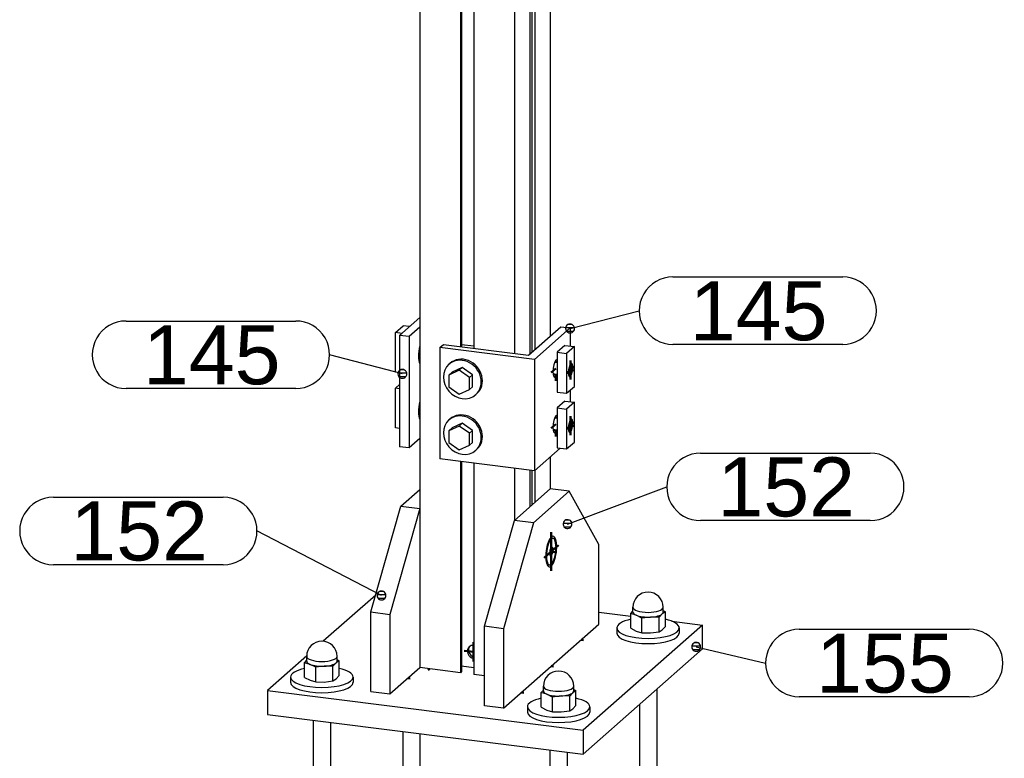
# Model space of a CAD drawing. Header units: millimetres. Extents: x -2 to 418, y -488 to -191.
# Tile 26 of 29: x 270 to 329, y -351 to -307. Entities that reach past the tile are written whole.
import ezdxf
from ezdxf.enums import TextEntityAlignment as Align

# ---------------------------------------------------------------- set-up
doc = ezdxf.new("R2010")
doc.units = ezdxf.units.MM
doc.linetypes.add('STRICHPUNKT2', pattern=[18.5, 10, -4, 0.5, -4])
doc.layers.get('0').update_dxf_attribs({"linetype": 'CONTINUOUS'})
for name, color, linetype in [('DIM49', 4, 'CONTINUOUS'), ('LE_RED', 1, 'CONTINUOUS'), ('TXT_ALL', 7, 'CONTINUOUS')]:
    doc.layers.add(name, color=color, linetype=linetype)
doc.layers.add('LE_ALL', color=7, linetype='CONTINUOUS', lineweight=50)
doc.styles.add('ARIAL', font='arial.ttf')

# ---------------------------------------------------------------- blocks, each defined once
blk = doc.blocks.new('Profiel 60x60_00033', base_point=(296.877, -344.581))
for p, q in [((293.947, -210.708), (293.947, -345.813)), ((301.68, -280.064), (301.68, -326.167)), ((296.355, -280.331), (296.355, -326.786)), ((296.426, -280.339), (296.426, -326.795)), ((297.15, -280.431), (297.15, -326.886)), ((299.559, -280.734), (299.559, -327.189)), ((300.469, -280.849), (300.469, -327.235)), ((300.583, -280.863), (300.583, -327.135)), ((300.77, -280.867), (300.77, -326.97)), ((296.355, -333.599), (296.355, -346.116)), ((296.426, -333.608), (296.426, -346.054)), ((297.15, -333.699), (297.15, -346.216)), ((301.68, -333.333), (301.68, -335.221)), ((299.559, -334.003), (299.559, -337.092)), ((300.469, -334.118), (300.469, -336.289)), ((300.583, -334.132), (300.583, -336.189)), ((300.77, -334.135), (300.77, -336.024)), ((296.355, -346.116), (293.947, -345.813)), ((296.426, -346.054), (296.355, -346.116)), ((297.15, -345.824), (296.426, -345.733)), ((297.791, -346.297), (297.15, -346.216))]:
    blk.add_line(p, q)
for centre, start_param, end_param in [((297.142, -344.881), 3.141593, 5.520887), ((297.212, -344.818), 3.275624, 5.331132), ((297.142, -344.881), 2.333095, 3.141593)]:
    blk.add_ellipse(centre, major_axis=(0.265, -0.3), ratio=0.881917, start_param=start_param, end_param=end_param)
blk = doc.blocks.new('_00035', base_point=(297.15, -344.873))
at = {"layer": 'LE_ALL', "color": 1, "linetype": 'STRICHPUNKT2'}
for p, q in [((297.142, -344.881), (297.142, -344.315)), ((297.142, -344.881), (296.581, -344.81)), ((297.15, -344.873), (297.071, -344.943)), ((297.142, -344.881), (297.142, -345.446))]:
    blk.add_line(p, q, dxfattribs=at)
blk = doc.blocks.new('_00034')
blk.add_blockref('_00035', (297.15, -344.873))
blk = doc.blocks.new('Profiel 60x60_00032')
for name, p in [('Profiel 60x60_00033', (296.877, -344.581)), ('_00034', (0, 0))]:
    blk.add_blockref(name, p)
blk = doc.blocks.new('SHAPE_01395', base_point=(310.332, -344.584))
at = {"layer": 'DIM49', "color": 3}
for p, q in [((316.444, -343.544), (326.508, -343.544)), ((310.591, -344.547), (310.074, -344.547)), ((310.129, -344.747), (310.537, -344.747)), ((310.444, -344.347), (310.223, -344.347)), ((310.332, -344.584), (314.444, -345.544)), ((326.508, -347.544), (316.444, -347.544))]:
    blk.add_line(p, q, dxfattribs=at)
blk.add_lwpolyline([(310.069, -344.592), (310.08, -344.66), (310.109, -344.723), (310.152, -344.776), (310.208, -344.816), (310.272, -344.84), (310.341, -344.847), (310.409, -344.836), (310.471, -344.807), (310.524, -344.764), (310.565, -344.708), (310.589, -344.643), (310.596, -344.575), (310.584, -344.507), (310.556, -344.445), (310.512, -344.391), (310.457, -344.351), (310.392, -344.327), (310.324, -344.32), (310.256, -344.332), (310.193, -344.36), (310.14, -344.403), (310.1, -344.459), (310.076, -344.524)], close=True, dxfattribs=at)
for centre, start_param, end_param in [((316.444, -345.544), 1.570796, 4.712389), ((326.508, -345.544), 4.712389, 7.853982)]:
    blk.add_ellipse(centre, major_axis=(2, 0), ratio=1, start_param=start_param, end_param=end_param, dxfattribs=at)
at = {"layer": 'TXT_ALL', "style": 'ARIAL'}
blk.add_text('155', height=3.5, dxfattribs=at).set_placement((317.444, -345.544), align=Align.MIDDLE_LEFT)
blk = doc.blocks.new('Brede Strip 15x200_00038', base_point=(284.924, -348.585))
for p, q in [((291.339, -341.513), (288.232, -344.253)), ((304.571, -342.519), (306.455, -342.756)), ((308.88, -343.062), (310.703, -343.291)), ((310.703, -343.291), (303.632, -349.527)), ((310.703, -344.706), (310.703, -343.291)), ((303.632, -350.942), (310.703, -344.706)), ((287.247, -345.122), (284.924, -347.17)), ((284.924, -347.17), (303.632, -349.527)), ((284.924, -347.17), (284.924, -348.585)), ((284.924, -348.585), (303.632, -350.942)), ((303.632, -349.527), (303.632, -350.942))]:
    blk.add_line(p, q)
blk.add_blockref('SHAPE_01395', (310.332, -344.584))
blk = doc.blocks.new('_00040', base_point=(293.239, -346.436))
at = {"layer": 'LE_ALL', "color": 1, "linetype": 'STRICHPUNKT2'}
for p, q in [((303.51, -344.167), (303.65, -344.185)), ((294.531, -345.886), (294.452, -345.957)), ((301.742, -345.726), (301.883, -345.744)), ((293.239, -346.436), (293.38, -346.454)), ((299.974, -347.285), (300.115, -347.303))]:
    blk.add_line(p, q, dxfattribs=at)
blk = doc.blocks.new('_00039')
blk.add_blockref('_00040', (293.239, -346.436))
blk = doc.blocks.new('Brede Strip 15x200_00037')
for name, p in [('Brede Strip 15x200_00038', (284.924, -348.585)), ('_00039', (0, 0))]:
    blk.add_blockref(name, p)
blk = doc.blocks.new('Draadstang-M12x140_00044', base_point=(292.94, -349.595))
blk.add_line((293.96, -349.723), (293.96, -353.671))
blk.add_lwpolyline([(292.94, -349.595), (292.94, -353.671)])
blk.add_ellipse((293.45, -353.671), major_axis=(0.51, 0), ratio=0.333333, start_param=3.141593, end_param=6.283185)
blk = doc.blocks.new('Draadstang-M12x140_00043')
blk.add_blockref('Draadstang-M12x140_00044', (292.94, -349.595))
blk = doc.blocks.new('Montage_00042')
blk.add_blockref('Draadstang-M12x140_00043', (0, 0))
blk = doc.blocks.new('Carrosseriering M12 (ISO 7093 _ DIN 9021)_00047', base_point=(300.327, -348.453))
for p, q in [((300.327, -348.142), (300.327, -348.453)), ((304.027, -348.142), (304.027, -348.453))]:
    blk.add_line(p, q)
for centre, start_param, end_param in [((302.177, -348.142), 2.158402, 3.141593), ((302.177, -348.142), 0, 0.98319), ((302.177, -348.142), 3.141593, 6.283185), ((302.177, -348.453), 3.141593, 6.283185)]:
    blk.add_ellipse(centre, major_axis=(1.85, 0), ratio=0.333333, start_param=start_param, end_param=end_param)
blk = doc.blocks.new('Carrosseriering M12 (ISO 7093 _ DIN 9021)_00046')
blk.add_blockref('Carrosseriering M12 (ISO 7093 _ DIN 9021)_00047', (300.327, -348.453))
blk = doc.blocks.new('Hoge dopmoer (DIN 1587)-M12_00049', base_point=(302.323, -347.495))
for p, q in [((301.152, -347.29), (301.277, -347.148)), ((303.203, -347.179), (303.019, -347.305)), ((303.077, -347.199), (303.077, -346.917)), ((303.077, -347.106), (303.203, -347.179)), ((303.203, -348.051), (303.203, -347.179)), ((301.481, -347.389), (301.152, -347.29)), ((301.152, -348.163), (301.152, -347.29)), ((301.81, -347.559), (301.481, -347.389)), ((302.323, -347.495), (301.81, -347.559)), ((301.81, -348.431), (301.81, -347.559)), ((303.019, -347.305), (302.836, -347.503)), ((302.836, -348.375), (303.019, -348.248)), ((303.019, -348.248), (303.203, -348.051))]:
    blk.add_line(p, q)
for points in [[(301.277, -347.199), (301.277, -346.917)], [(301.81, -348.431), (302.323, -348.438), (302.836, -348.375), (302.836, -347.503), (302.323, -347.495)], [(301.152, -348.163), (301.481, -348.332), (301.81, -348.431)]]:
    blk.add_lwpolyline(points)
for start, end in [(90, -180), (0, 90)]:
    blk.add_arc((302.177, -346.917), 0.9, start, end)
for centre, start_param, end_param in [((302.177, -346.917), 3.141593, 6.283185), ((302.177, -347.199), 3.141593, 3.827423), ((302.177, -347.199), 5.921818, 6.283185), ((302.177, -347.199), 3.827423, 4.874621), ((302.177, -347.199), 4.874621, 5.921818)]:
    blk.add_ellipse(centre, major_axis=(0.9, 0), ratio=0.333333, start_param=start_param, end_param=end_param)
blk = doc.blocks.new('Hoge dopmoer (DIN 1587)-M12_00048')
blk.add_blockref('Hoge dopmoer (DIN 1587)-M12_00049', (302.323, -347.495))
blk = doc.blocks.new('Draadstang-M12x140_00051', base_point=(301.667, -350.694))
blk.add_line((302.687, -350.823), (302.687, -360.116))
blk.add_lwpolyline([(301.667, -350.694), (301.667, -360.116)])
blk.add_ellipse((302.177, -360.116), major_axis=(0.51, 0), ratio=0.333333, start_param=3.141593, end_param=6.283185)
blk = doc.blocks.new('Draadstang-M12x140_00050')
blk.add_blockref('Draadstang-M12x140_00051', (301.667, -350.694))
blk = doc.blocks.new('Montage_00045')
for name in ['Hoge dopmoer (DIN 1587)-M12_00048', 'Carrosseriering M12 (ISO 7093 _ DIN 9021)_00046', 'Draadstang-M12x140_00050']:
    blk.add_blockref(name, (0, 0))
blk = doc.blocks.new('Carrosseriering M12 (ISO 7093 _ DIN 9021)_00054', base_point=(305.631, -343.776))
for p, q in [((305.631, -343.465), (305.631, -343.776)), ((309.331, -343.465), (309.331, -343.776))]:
    blk.add_line(p, q)
for centre, start_param, end_param in [((307.481, -343.465), 2.158402, 3.141593), ((307.481, -343.465), 0, 0.98319), ((307.481, -343.465), 3.141593, 6.283185), ((307.481, -343.776), 3.141593, 6.283185)]:
    blk.add_ellipse(centre, major_axis=(1.85, 0), ratio=0.333333, start_param=start_param, end_param=end_param)
blk = doc.blocks.new('Carrosseriering M12 (ISO 7093 _ DIN 9021)_00053')
blk.add_blockref('Carrosseriering M12 (ISO 7093 _ DIN 9021)_00054', (305.631, -343.776))
blk = doc.blocks.new('Hoge dopmoer (DIN 1587)-M12_00056', base_point=(307.626, -342.818))
for p, q in [((306.455, -342.613), (306.581, -342.471)), ((308.506, -342.502), (308.323, -342.628)), ((308.381, -342.522), (308.381, -342.239)), ((308.381, -342.429), (308.506, -342.502)), ((308.506, -343.374), (308.506, -342.502)), ((306.784, -342.712), (306.455, -342.613)), ((306.455, -343.486), (306.455, -342.613)), ((307.113, -342.882), (306.784, -342.712)), ((307.626, -342.818), (307.113, -342.882)), ((307.113, -343.754), (307.113, -342.882)), ((308.323, -342.628), (308.139, -342.826)), ((308.139, -343.698), (308.323, -343.571)), ((308.323, -343.571), (308.506, -343.374))]:
    blk.add_line(p, q)
for points in [[(306.581, -342.522), (306.581, -342.239)], [(307.113, -343.754), (307.626, -343.761), (308.139, -343.698), (308.139, -342.826), (307.626, -342.818)], [(306.455, -343.486), (306.784, -343.655), (307.113, -343.754)]]:
    blk.add_lwpolyline(points)
for start, end in [(90, -180), (0, 90)]:
    blk.add_arc((307.481, -342.239), 0.9, start, end)
for centre, start_param, end_param in [((307.481, -342.239), 3.141593, 6.283185), ((307.481, -342.522), 3.141593, 3.827423), ((307.481, -342.522), 5.921818, 6.283185), ((307.481, -342.522), 3.827423, 4.874621), ((307.481, -342.522), 4.874621, 5.921818)]:
    blk.add_ellipse(centre, major_axis=(0.9, 0), ratio=0.333333, start_param=start_param, end_param=end_param)
blk = doc.blocks.new('Hoge dopmoer (DIN 1587)-M12_00055')
blk.add_blockref('Hoge dopmoer (DIN 1587)-M12_00056', (307.626, -342.818))
blk = doc.blocks.new('Draadstang-M12x140_00058', base_point=(306.971, -347.997))
blk.add_line((307.991, -347.098), (307.991, -355.439))
blk.add_lwpolyline([(306.971, -347.997), (306.971, -355.439)])
blk.add_ellipse((307.481, -355.439), major_axis=(0.51, 0), ratio=0.333333, start_param=3.141593, end_param=6.283185)
blk = doc.blocks.new('Draadstang-M12x140_00057')
blk.add_blockref('Draadstang-M12x140_00058', (306.971, -347.997))
blk = doc.blocks.new('Montage_00052')
for name in ['Hoge dopmoer (DIN 1587)-M12_00055', 'Carrosseriering M12 (ISO 7093 _ DIN 9021)_00053', 'Draadstang-M12x140_00057']:
    blk.add_blockref(name, (0, 0))
blk = doc.blocks.new('Carrosseriering M12 (ISO 7093 _ DIN 9021)_00061', base_point=(286.296, -346.686))
for p, q in [((286.296, -346.374), (286.296, -346.686)), ((289.996, -346.374), (289.996, -346.686))]:
    blk.add_line(p, q)
for centre, start_param, end_param in [((288.146, -346.374), 2.158402, 3.141593), ((288.146, -346.374), 0, 0.98319), ((288.146, -346.374), 3.141593, 6.283185), ((288.146, -346.686), 3.141593, 6.283185)]:
    blk.add_ellipse(centre, major_axis=(1.85, 0), ratio=0.333333, start_param=start_param, end_param=end_param)
blk = doc.blocks.new('Carrosseriering M12 (ISO 7093 _ DIN 9021)_00060')
blk.add_blockref('Carrosseriering M12 (ISO 7093 _ DIN 9021)_00061', (286.296, -346.686))
blk = doc.blocks.new('Hoge dopmoer (DIN 1587)-M12_00063', base_point=(288.292, -345.728))
for p, q in [((287.121, -345.523), (287.246, -345.381)), ((289.172, -345.411), (288.988, -345.538)), ((289.046, -345.432), (289.046, -345.149)), ((289.046, -345.339), (289.172, -345.411)), ((289.172, -346.283), (289.172, -345.411)), ((287.45, -345.622), (287.121, -345.523)), ((287.121, -346.395), (287.121, -345.523)), ((287.779, -345.791), (287.45, -345.622)), ((288.292, -345.728), (287.779, -345.791)), ((287.779, -346.663), (287.779, -345.791)), ((288.988, -345.538), (288.804, -345.735)), ((288.804, -346.607), (288.988, -346.48)), ((288.988, -346.48), (289.172, -346.283))]:
    blk.add_line(p, q)
for points in [[(287.246, -345.432), (287.246, -345.149)], [(287.779, -346.663), (288.292, -346.67), (288.804, -346.607), (288.804, -345.735), (288.292, -345.728)], [(287.121, -346.395), (287.45, -346.564), (287.779, -346.663)]]:
    blk.add_lwpolyline(points)
for start, end in [(90, -180), (0, 90)]:
    blk.add_arc((288.146, -345.149), 0.9, start, end)
for centre, start_param, end_param in [((288.146, -345.149), 3.141593, 6.283185), ((288.146, -345.432), 3.141593, 3.827423), ((288.146, -345.432), 5.921818, 6.283185), ((288.146, -345.432), 3.827423, 4.874621), ((288.146, -345.432), 4.874621, 5.921818)]:
    blk.add_ellipse(centre, major_axis=(0.9, 0), ratio=0.333333, start_param=start_param, end_param=end_param)
blk = doc.blocks.new('Hoge dopmoer (DIN 1587)-M12_00062')
blk.add_blockref('Hoge dopmoer (DIN 1587)-M12_00063', (288.292, -345.728))
blk = doc.blocks.new('Draadstang-M12x140_00065', base_point=(287.636, -348.926))
blk.add_line((288.656, -349.055), (288.656, -358.348))
blk.add_lwpolyline([(287.636, -348.926), (287.636, -358.348)])
blk.add_ellipse((288.146, -358.348), major_axis=(0.51, 0), ratio=0.333333, start_param=3.141593, end_param=6.283185)
blk = doc.blocks.new('Draadstang-M12x140_00064')
blk.add_blockref('Draadstang-M12x140_00065', (287.636, -348.926))
blk = doc.blocks.new('Montage_00059')
for name in ['Hoge dopmoer (DIN 1587)-M12_00062', 'Carrosseriering M12 (ISO 7093 _ DIN 9021)_00060', 'Draadstang-M12x140_00064']:
    blk.add_blockref(name, (0, 0))
blk = doc.blocks.new('Montage voetplaat_00041')
for name in ['Montage_00052', 'Montage_00059', 'Montage_00045', 'Montage_00042']:
    blk.add_blockref(name, (0, 0))
blk = doc.blocks.new('Voetplaat + montage_00036')
for name in ['Montage voetplaat_00041', 'Brede Strip 15x200_00037']:
    blk.add_blockref(name, (0, 0))
blk = doc.blocks.new('SHAPE_01399', base_point=(302.706, -337.307))
at = {"layer": 'DIM49', "color": 3}
for p, q in [((310.588, -333.102), (320.651, -333.102)), ((302.706, -337.307), (308.588, -335.102)), ((302.966, -337.27), (302.447, -337.27)), ((302.818, -337.07), (302.598, -337.07)), ((320.651, -337.102), (310.588, -337.102)), ((302.501, -337.47), (302.913, -337.47))]:
    blk.add_line(p, q, dxfattribs=at)
blk.add_lwpolyline([(302.492, -337.461), (302.539, -337.511), (302.597, -337.547), (302.663, -337.567), (302.732, -337.57), (302.799, -337.554), (302.86, -337.522), (302.91, -337.475), (302.946, -337.416), (302.966, -337.351), (302.969, -337.282), (302.953, -337.215), (302.921, -337.154), (302.874, -337.104), (302.815, -337.068), (302.75, -337.048), (302.681, -337.045), (302.614, -337.061), (302.553, -337.093), (302.503, -337.14), (302.467, -337.198), (302.447, -337.264), (302.444, -337.333), (302.46, -337.4)], close=True, dxfattribs=at)
for centre, start_param, end_param in [((310.588, -335.102), 1.570796, 4.712389), ((320.651, -335.102), 4.712389, 7.853982)]:
    blk.add_ellipse(centre, major_axis=(2, 0), ratio=1, start_param=start_param, end_param=end_param, dxfattribs=at)
at = {"layer": 'TXT_ALL', "style": 'ARIAL'}
blk.add_text('152', height=3.5, dxfattribs=at).set_placement((311.588, -335.102), align=Align.MIDDLE_LEFT)
blk = doc.blocks.new('Plaatwerk D_ 12_00077', base_point=(301.742, -338.077))
blk.add_line((302.803, -335.362), (301.68, -335.221))
blk.add_lwpolyline([(304.571, -343.231), (304.571, -338.517), (302.803, -335.362), (300.682, -337.233), (298.914, -343.506), (298.914, -348.22)], close=True)
for points in [[(300.682, -337.233), (299.559, -337.092), (301.68, -335.221)], [(298.914, -343.506), (297.791, -343.365), (299.559, -337.092)], [(298.914, -348.22), (297.791, -348.079), (297.791, -343.365)]]:
    blk.add_lwpolyline(points)
for start_param, end_param in [(3.50296, 5.921818), (5.921818, 9.786145)]:
    blk.add_ellipse((301.742, -338.938), major_axis=(-0.114, -0.905), ratio=0.333333, start_param=start_param, end_param=end_param)
blk.add_blockref('SHAPE_01399', (302.706, -337.307))
blk = doc.blocks.new('_00079', base_point=(302.023, -338.973))
at = {"layer": 'LE_ALL', "color": 1, "linetype": 'STRICHPUNKT2'}
for p, q in [((301.742, -338.938), (301.742, -337.794)), ((301.742, -338.938), (301.314, -339.316)), ((302.023, -338.973), (301.654, -338.926)), ((301.742, -338.938), (302.171, -338.56)), ((301.742, -338.938), (301.742, -340.081))]:
    blk.add_line(p, q, dxfattribs=at)
blk = doc.blocks.new('_00078')
blk.add_blockref('_00079', (302.023, -338.973))
blk = doc.blocks.new('Plaatwerk D_ 12_00076')
for name, p in [('Plaatwerk D_ 12_00077', (301.742, -338.077)), ('_00078', (0, 0))]:
    blk.add_blockref(name, p)
blk = doc.blocks.new('SHAPE_01381', base_point=(291.681, -341.539))
at = {"layer": 'DIM49', "color": 3}
for p, q in [((272.235, -335.713), (282.298, -335.713)), ((291.681, -341.539), (284.298, -337.713)), ((282.298, -339.713), (272.235, -339.713)), ((291.793, -341.302), (291.571, -341.302)), ((291.939, -341.502), (291.422, -341.502)), ((291.477, -341.702), (291.885, -341.702))]:
    blk.add_line(p, q, dxfattribs=at)
blk.add_lwpolyline([(291.938, -341.595), (291.944, -341.527), (291.932, -341.459), (291.902, -341.397), (291.858, -341.344), (291.802, -341.305), (291.737, -341.281), (291.669, -341.276), (291.601, -341.288), (291.539, -341.317), (291.486, -341.361), (291.447, -341.417), (291.423, -341.482), (291.418, -341.551), (291.43, -341.618), (291.459, -341.68), (291.503, -341.733), (291.559, -341.772), (291.624, -341.796), (291.693, -341.802), (291.76, -341.79), (291.822, -341.76), (291.875, -341.716), (291.914, -341.66)], close=True, dxfattribs=at)
for centre, start_param, end_param in [((272.235, -337.713), 1.570796, 4.712389), ((282.298, -337.713), 4.712389, 7.853982)]:
    blk.add_ellipse(centre, major_axis=(2, 0), ratio=1, start_param=start_param, end_param=end_param, dxfattribs=at)
at = {"layer": 'TXT_ALL', "style": 'ARIAL'}
blk.add_text('152', height=3.5, dxfattribs=at).set_placement((273.235, -337.713), align=Align.MIDDLE_LEFT)
blk = doc.blocks.new('Plaatwerk D_ 12_00081', base_point=(291.056, -347.23))
for p, q in [((293.947, -336.385), (292.179, -342.658)), ((292.824, -336.243), (293.947, -336.385)), ((291.056, -342.516), (292.179, -342.658)), ((292.179, -342.658), (292.179, -347.372)), ((292.179, -347.372), (293.947, -345.813)), ((291.056, -347.23), (292.179, -347.372))]:
    blk.add_line(p, q)
blk.add_lwpolyline([(291.056, -347.23), (291.056, -342.516), (292.824, -336.243), (293.947, -335.253)])
blk.add_blockref('SHAPE_01381', (291.681, -341.539))
blk = doc.blocks.new('Plaatwerk D_ 12_00080')
blk.add_blockref('Plaatwerk D_ 12_00081', (291.056, -347.23))
blk = doc.blocks.new('Verzonken kopbout (DIN 7991_ISO 10642)-M8x20_00098', base_point=(301.654, -338.879))
for p, q in [((301.654, -338.973), (301.831, -338.996)), ((301.724, -338.71), (301.831, -338.724)), ((301.552, -339.72), (301.642, -339.731))]:
    blk.add_line(p, q)
blk.add_lwpolyline([(301.752, -338.133), (301.842, -338.144)])
blk.add_lwpolyline([(301.654, -338.879), (301.654, -339.152), (301.742, -339.21), (301.831, -338.996), (301.831, -338.724), (301.742, -338.665)], close=True)
for centre, start_param, end_param in [((301.742, -338.938), 3.141593, 6.283185), ((301.742, -338.938), 0, 3.141593), ((301.652, -338.926), 3.141593, 3.418879), ((301.652, -338.926), 6.005899, 6.283185)]:
    blk.add_ellipse(centre, major_axis=(-0.1, -0.794), ratio=0.333333, start_param=start_param, end_param=end_param)
blk = doc.blocks.new('Verzonken kopbout (DIN 7991_ISO 10642)-M8x20_00097')
blk.add_blockref('Verzonken kopbout (DIN 7991_ISO 10642)-M8x20_00098', (301.654, -338.879))
blk = doc.blocks.new('Montage baluster_00096')
blk.add_blockref('Verzonken kopbout (DIN 7991_ISO 10642)-M8x20_00097', (0, 0))
blk = doc.blocks.new('Schoren + montage_00075')
for name in ['Plaatwerk D_ 12_00076', 'Plaatwerk D_ 12_00080', 'Montage baluster_00096']:
    blk.add_blockref(name, (0, 0))
blk = doc.blocks.new('SHAPE_01387', base_point=(302.858, -325.713))
at = {"layer": 'DIM49', "color": 3}
for p, q in [((308.955, -322.66), (319.018, -322.66)), ((302.858, -325.713), (306.955, -324.66)), ((302.969, -325.476), (302.747, -325.476)), ((303.117, -325.676), (302.6, -325.676)), ((302.655, -325.876), (303.062, -325.876)), ((319.018, -326.66), (308.955, -326.66))]:
    blk.add_line(p, q, dxfattribs=at)
blk.add_lwpolyline([(302.629, -325.842), (302.67, -325.897), (302.724, -325.939), (302.788, -325.966), (302.856, -325.976), (302.924, -325.968), (302.988, -325.942), (303.043, -325.901), (303.085, -325.847), (303.112, -325.784), (303.122, -325.715), (303.113, -325.647), (303.088, -325.583), (303.047, -325.529), (302.992, -325.486), (302.929, -325.459), (302.861, -325.449), (302.793, -325.458), (302.729, -325.483), (302.674, -325.525), (302.632, -325.579), (302.605, -325.642), (302.595, -325.71), (302.603, -325.778)], close=True, dxfattribs=at)
for centre, start_param, end_param in [((308.955, -324.66), 1.570796, 4.712389), ((319.018, -324.66), 4.712389, 7.853982)]:
    blk.add_ellipse(centre, major_axis=(2, 0), ratio=1, start_param=start_param, end_param=end_param, dxfattribs=at)
at = {"layer": 'TXT_ALL', "style": 'ARIAL'}
blk.add_text('145', height=3.5, dxfattribs=at).set_placement((309.955, -324.66), align=Align.MIDDLE_LEFT)
blk = doc.blocks.new('Hoeklijn 60x60x6_00197', base_point=(302.088, -327.56))
for p, q in [((302.871, -325.683), (300.75, -327.553)), ((295.138, -326.846), (295.138, -333.446)), ((300.75, -327.553), (300.75, -334.153)), ((302.871, -329.359), (302.871, -330.06)), ((302.278, -332.805), (300.75, -334.153)), ((300.75, -334.153), (295.138, -333.446))]:
    blk.add_line(p, q)
blk.add_lwpolyline([(300.75, -327.553), (295.138, -326.846), (295.35, -326.659), (300.401, -327.296), (302.31, -325.612), (302.871, -325.683), (302.871, -326.76)])
for centre, start_param, end_param in [((302.023, -328.081), 3.141593, 6.283185), ((302.023, -328.081), 6.283185, 7.022486), ((302.023, -331.381), 3.141593, 6.283185), ((302.023, -331.381), 6.283185, 7.022486)]:
    blk.add_ellipse(centre, major_axis=(-0.066, -0.521), ratio=0.333333, start_param=start_param, end_param=end_param)
blk.add_blockref('SHAPE_01387', (302.858, -325.713))
blk = doc.blocks.new('_00199', base_point=(302.023, -331.766))
at = {"layer": 'LE_ALL', "color": 1, "linetype": 'STRICHPUNKT2'}
for p, q in [((302.023, -328.081), (301.744, -328.326)), ((302.023, -328.466), (302.023, -328.823)), ((302.023, -331.381), (301.744, -331.626)), ((302.023, -331.766), (302.023, -332.123))]:
    blk.add_line(p, q, dxfattribs=at)
blk = doc.blocks.new('_00198')
blk.add_blockref('_00199', (302.023, -331.766))
blk = doc.blocks.new('Hoeklijn 60x60x6_00196')
for name, p in [('Hoeklijn 60x60x6_00197', (302.088, -327.56)), ('_00198', (0, 0))]:
    blk.add_blockref(name, p)
blk = doc.blocks.new('1011-2 Moerblok M8 SMALL_00202', base_point=(302.832, -328.568))
for p, q in [((302.551, -326.719), (302.091, -327.125)), ((302.551, -326.719), (303.112, -326.79)), ((303.112, -326.79), (302.653, -327.195)), ((303.112, -329.147), (303.112, -326.79)), ((302.091, -327.125), (302.653, -327.195)), ((302.653, -327.195), (302.653, -329.552)), ((302.653, -329.552), (303.112, -329.147))]:
    blk.add_line(p, q)
blk.add_lwpolyline([(302.091, -327.125), (302.091, -329.482), (302.653, -329.552)])
at = {"layer": 'LE_RED'}
for start_param, end_param in [(3.141593, 3.765982), (1.932163, 3.141593), (5.336778, 6.283185), (0, 1.932163)]:
    blk.add_ellipse((302.882, -328.171), major_axis=(-0.05, -0.397), ratio=0.333333, start_param=start_param, end_param=end_param, dxfattribs=at)
blk = doc.blocks.new('DIN 13-M8_00204', base_point=(302.925, -327.834))
for start_param, end_param in [(3.141593, 6.283185), (6.283185, 9.424778)]:
    blk.add_ellipse((302.882, -328.171), major_axis=(-0.043, -0.337), ratio=0.333333, start_param=start_param, end_param=end_param)
at = {"layer": 'LE_RED'}
for start_param, end_param in [(3.141593, 3.765982), (1.932163, 3.141593), (5.336778, 6.283185), (0, 1.932163)]:
    blk.add_ellipse((302.882, -328.171), major_axis=(-0.05, -0.397), ratio=0.333333, start_param=start_param, end_param=end_param, dxfattribs=at)
blk = doc.blocks.new('DIN 13-M8_00203')
blk.add_blockref('DIN 13-M8_00204', (302.925, -327.834))
blk = doc.blocks.new('_00206', base_point=(303.069, -328.195))
at = {"layer": 'LE_ALL', "color": 1, "linetype": 'STRICHPUNKT2'}
for p, q in [((302.882, -328.171), (302.882, -327.606)), ((302.882, -328.171), (303.095, -327.984)), ((302.882, -328.171), (302.67, -328.358)), ((303.069, -328.195), (302.826, -328.164)), ((302.882, -328.171), (302.882, -328.737))]:
    blk.add_line(p, q, dxfattribs=at)
blk = doc.blocks.new('_00205')
blk.add_blockref('_00206', (303.069, -328.195))
blk = doc.blocks.new('1011-2 Moerblok M8 SMALL_00201')
for name, p in [('1011-2 Moerblok M8 SMALL_00202', (302.832, -328.568)), ('_00205', (0, 0)), ('DIN 13-M8_00203', (0, 0))]:
    blk.add_blockref(name, p)
blk = doc.blocks.new('Zeskant tapbout-M8x16 (DIN 933)_00208', base_point=(302.895, -327.841))
blk.add_ellipse((302.826, -328.164), major_axis=(-0.043, -0.337), ratio=0.333333, start_param=0.252233, end_param=2.889359)
blk = doc.blocks.new('GEWINDE_00210', base_point=(301.97, -327.653))
for p, q in [((301.97, -327.653), (302.091, -327.668)), ((301.856, -328.445), (302.091, -328.475))]:
    blk.add_line(p, q)
at = {"layer": 'LE_RED'}
for p, q in [((301.94, -327.71), (302.091, -327.729)), ((301.846, -328.383), (302.091, -328.414))]:
    blk.add_line(p, q, dxfattribs=at)
blk = doc.blocks.new('GEWINDE_00209')
blk.add_blockref('GEWINDE_00210', (301.97, -327.653))
blk = doc.blocks.new('Zeskant tapbout-M8x16 (DIN 933)_00207')
for name, p in [('GEWINDE_00209', (0, 0)), ('Zeskant tapbout-M8x16 (DIN 933)_00208', (302.895, -327.841))]:
    blk.add_blockref(name, p)
blk = doc.blocks.new('Montage scherm_00200')
for name in ['1011-2 Moerblok M8 SMALL_00201', 'Zeskant tapbout-M8x16 (DIN 933)_00207']:
    blk.add_blockref(name, (0, 0))
blk = doc.blocks.new('1011-2 Moerblok M8 SMALL_00213', base_point=(302.832, -331.868))
for p, q in [((302.551, -330.019), (302.091, -330.425)), ((302.551, -330.019), (303.112, -330.09)), ((303.112, -330.09), (302.653, -330.495)), ((303.112, -332.447), (303.112, -330.09)), ((302.091, -330.425), (302.653, -330.495)), ((302.653, -330.495), (302.653, -332.852)), ((302.653, -332.852), (303.112, -332.447))]:
    blk.add_line(p, q)
blk.add_lwpolyline([(302.091, -330.425), (302.091, -332.782), (302.653, -332.852)])
at = {"layer": 'LE_RED'}
for start_param, end_param in [(0, 1.932163), (3.141593, 3.765982), (1.932163, 3.141593), (5.336778, 6.283185)]:
    blk.add_ellipse((302.882, -331.471), major_axis=(-0.05, -0.397), ratio=0.333333, start_param=start_param, end_param=end_param, dxfattribs=at)
blk = doc.blocks.new('DIN 13-M8_00215', base_point=(302.925, -331.134))
for start_param, end_param in [(3.141593, 6.283185), (0, 3.141593)]:
    blk.add_ellipse((302.882, -331.471), major_axis=(-0.043, -0.337), ratio=0.333333, start_param=start_param, end_param=end_param)
at = {"layer": 'LE_RED'}
for start_param, end_param in [(0, 1.932163), (3.141593, 3.765982), (1.932163, 3.141593), (5.336778, 6.283185)]:
    blk.add_ellipse((302.882, -331.471), major_axis=(-0.05, -0.397), ratio=0.333333, start_param=start_param, end_param=end_param, dxfattribs=at)
blk = doc.blocks.new('DIN 13-M8_00214')
blk.add_blockref('DIN 13-M8_00215', (302.925, -331.134))
blk = doc.blocks.new('_00217', base_point=(303.069, -331.495))
at = {"layer": 'LE_ALL', "color": 1, "linetype": 'STRICHPUNKT2'}
for p, q in [((302.882, -331.471), (302.882, -330.905)), ((302.882, -331.471), (302.67, -331.658)), ((303.069, -331.495), (302.826, -331.464)), ((302.882, -331.471), (303.095, -331.284)), ((302.882, -331.471), (302.882, -332.037))]:
    blk.add_line(p, q, dxfattribs=at)
blk = doc.blocks.new('_00216')
blk.add_blockref('_00217', (303.069, -331.495))
blk = doc.blocks.new('1011-2 Moerblok M8 SMALL_00212')
for name, p in [('1011-2 Moerblok M8 SMALL_00213', (302.832, -331.868)), ('_00216', (0, 0)), ('DIN 13-M8_00214', (0, 0))]:
    blk.add_blockref(name, p)
blk = doc.blocks.new('Zeskant tapbout-M8x16 (DIN 933)_00219', base_point=(302.895, -331.141))
blk.add_ellipse((302.826, -331.464), major_axis=(-0.043, -0.337), ratio=0.333333, start_param=0.252233, end_param=2.889359)
blk = doc.blocks.new('GEWINDE_00221', base_point=(301.97, -330.953))
for p, q in [((301.97, -330.953), (302.091, -330.968)), ((301.856, -331.745), (302.091, -331.775))]:
    blk.add_line(p, q)
at = {"layer": 'LE_RED'}
for p, q in [((301.94, -331.01), (302.091, -331.029)), ((301.846, -331.683), (302.091, -331.714))]:
    blk.add_line(p, q, dxfattribs=at)
blk = doc.blocks.new('GEWINDE_00220')
blk.add_blockref('GEWINDE_00221', (301.97, -330.953))
blk = doc.blocks.new('Zeskant tapbout-M8x16 (DIN 933)_00218')
for name, p in [('GEWINDE_00220', (0, 0)), ('Zeskant tapbout-M8x16 (DIN 933)_00219', (302.895, -331.141))]:
    blk.add_blockref(name, p)
blk = doc.blocks.new('Montage scherm_00211')
for name in ['1011-2 Moerblok M8 SMALL_00212', 'Zeskant tapbout-M8x16 (DIN 933)_00218']:
    blk.add_blockref(name, (0, 0))
blk = doc.blocks.new('Carrosseriering M8 (ISO 7093 _ DIN 9021)_00224', base_point=(297.334, -332.873))
for p, q in [((295.676, -331.135), (295.747, -331.073)), ((297.264, -332.935), (297.334, -332.873))]:
    blk.add_line(p, q)
for centre, start_param, end_param in [((296.47, -332.035), 0, 3.141593), ((296.541, -331.973), 0, 3.141593), ((296.47, -332.035), 3.141593, 6.283185)]:
    blk.add_ellipse(centre, major_axis=(0.794, -0.9), ratio=0.881917, start_param=start_param, end_param=end_param)
blk = doc.blocks.new('Carrosseriering M8 (ISO 7093 _ DIN 9021)_00223')
blk.add_blockref('Carrosseriering M8 (ISO 7093 _ DIN 9021)_00224', (297.334, -332.873))
blk = doc.blocks.new('Zeskant tapbout-M8x18 (DIN 933)_00226', base_point=(295.862, -331.605))
for p, q in [((296.283, -331.493), (295.675, -331.77)), ((296.47, -331.328), (295.862, -331.605)), ((296.47, -331.328), (296.283, -331.493)), ((296.891, -331.923), (296.283, -331.493)), ((297.078, -331.758), (296.47, -331.328)), ((295.862, -331.605), (295.675, -331.77)), ((295.675, -331.77), (295.675, -332.478)), ((297.078, -331.758), (296.891, -331.923)), ((296.891, -332.631), (296.891, -331.923)), ((297.078, -332.466), (297.078, -331.758)), ((295.675, -332.478), (296.283, -332.908)), ((296.283, -332.908), (296.891, -332.631)), ((297.078, -332.466), (296.891, -332.631))]:
    blk.add_line(p, q)
blk = doc.blocks.new('Zeskant tapbout-M8x18 (DIN 933)_00225')
blk.add_blockref('Zeskant tapbout-M8x18 (DIN 933)_00226', (295.862, -331.605))
blk = doc.blocks.new('Montage baluster_00222')
for name in ['Carrosseriering M8 (ISO 7093 _ DIN 9021)_00223', 'Zeskant tapbout-M8x18 (DIN 933)_00225']:
    blk.add_blockref(name, (0, 0))
blk = doc.blocks.new('1011 Moerblok M8_00229', base_point=(297.15, -326.765))
blk.add_line((297.15, -326.765), (296.426, -326.674))
blk = doc.blocks.new('1011 Moerblok M8_00228')
blk.add_blockref('1011 Moerblok M8_00229', (297.15, -326.765))
blk = doc.blocks.new('Carrosseriering M8 (ISO 7093 _ DIN 9021)_00231', base_point=(297.334, -329.573))
for p, q in [((295.676, -327.835), (295.747, -327.773)), ((297.264, -329.635), (297.334, -329.573))]:
    blk.add_line(p, q)
for centre, start_param, end_param in [((296.541, -328.673), 0, 3.141593), ((296.47, -328.735), 3.141593, 6.283185), ((296.47, -328.735), 0, 3.141593)]:
    blk.add_ellipse(centre, major_axis=(0.794, -0.9), ratio=0.881917, start_param=start_param, end_param=end_param)
blk = doc.blocks.new('Carrosseriering M8 (ISO 7093 _ DIN 9021)_00230')
blk.add_blockref('Carrosseriering M8 (ISO 7093 _ DIN 9021)_00231', (297.334, -329.573))
blk = doc.blocks.new('Zeskant tapbout-M8x18 (DIN 933)_00233', base_point=(295.862, -328.305))
for p, q in [((296.283, -328.193), (295.675, -328.47)), ((295.862, -328.305), (295.675, -328.47)), ((295.675, -328.47), (295.675, -329.178)), ((296.47, -328.028), (295.862, -328.305)), ((296.47, -328.028), (296.283, -328.193)), ((296.891, -328.623), (296.283, -328.193)), ((297.078, -328.458), (296.47, -328.028)), ((297.078, -328.458), (296.891, -328.623)), ((297.078, -329.166), (297.078, -328.458)), ((296.891, -329.331), (296.891, -328.623)), ((295.675, -329.178), (296.283, -329.608)), ((296.283, -329.608), (296.891, -329.331)), ((297.078, -329.166), (296.891, -329.331))]:
    blk.add_line(p, q)
blk = doc.blocks.new('Zeskant tapbout-M8x18 (DIN 933)_00232')
blk.add_blockref('Zeskant tapbout-M8x18 (DIN 933)_00233', (295.862, -328.305))
blk = doc.blocks.new('Montage baluster_00227')
for name in ['1011 Moerblok M8_00228', 'Carrosseriering M8 (ISO 7093 _ DIN 9021)_00230', 'Zeskant tapbout-M8x18 (DIN 933)_00232']:
    blk.add_blockref(name, (0, 0))
blk = doc.blocks.new('Bevestigingshoeklijn_00195')
for name in ['Hoeklijn 60x60x6_00196', 'Montage baluster_00227', 'Montage scherm_00200', 'Montage scherm_00211', 'Montage baluster_00222']:
    blk.add_blockref(name, (0, 0))
blk = doc.blocks.new('SHAPE_01391', base_point=(292.921, -328.403))
at = {"layer": 'DIM49', "color": 3}
for p, q in [((276.538, -325.271), (286.601, -325.271)), ((292.921, -328.403), (288.601, -327.271)), ((293.179, -328.366), (292.662, -328.366)), ((292.717, -328.566), (293.125, -328.566)), ((293.032, -328.166), (292.81, -328.166)), ((286.601, -329.271), (276.538, -329.271))]:
    blk.add_line(p, q, dxfattribs=at)
blk.add_lwpolyline([(293.184, -328.401), (293.175, -328.333), (293.148, -328.27), (293.106, -328.215), (293.051, -328.174), (292.988, -328.148), (292.92, -328.139), (292.851, -328.149), (292.788, -328.175), (292.734, -328.218), (292.692, -328.272), (292.666, -328.336), (292.658, -328.404), (292.667, -328.472), (292.694, -328.536), (292.736, -328.59), (292.791, -328.631), (292.854, -328.657), (292.922, -328.666), (292.991, -328.657), (293.054, -328.63), (293.108, -328.588), (293.15, -328.533), (293.176, -328.469)], close=True, dxfattribs=at)
for centre, start_param, end_param in [((276.538, -327.271), 1.570796, 4.712389), ((286.601, -327.271), 4.712389, 7.853982)]:
    blk.add_ellipse(centre, major_axis=(2, 0), ratio=1, start_param=start_param, end_param=end_param, dxfattribs=at)
at = {"layer": 'TXT_ALL', "style": 'ARIAL'}
blk.add_text('145', height=3.5, dxfattribs=at).set_placement((277.538, -327.271), align=Align.MIDDLE_LEFT)
blk = doc.blocks.new('Hoeklijn 60x60x6_00265', base_point=(293.947, -332.234))
for p, q in [((292.756, -326.119), (293.947, -325.068)), ((293.317, -326.189), (293.317, -332.789)), ((293.947, -332.234), (293.317, -332.789)), ((293.317, -332.789), (292.756, -332.718))]:
    blk.add_line(p, q)
blk.add_lwpolyline([(293.947, -325.634), (293.317, -326.189), (292.756, -326.119), (292.756, -332.718)])
blk.add_blockref('SHAPE_01391', (292.921, -328.403))
blk = doc.blocks.new('Hoeklijn 60x60x6_00264')
blk.add_blockref('Hoeklijn 60x60x6_00265', (293.947, -332.234))
blk = doc.blocks.new('1011-2 Moerblok M8 SMALL_00268', base_point=(292.889, -326.001))
for p, q in [((292.515, -325.954), (292.974, -325.548)), ((293.349, -325.596), (292.974, -325.548)), ((292.889, -326.001), (292.515, -325.954)), ((292.515, -328.311), (292.515, -325.954)), ((292.756, -328.341), (292.515, -328.311))]:
    blk.add_line(p, q)
blk = doc.blocks.new('1011-2 Moerblok M8 SMALL_00267')
blk.add_blockref('1011-2 Moerblok M8 SMALL_00268', (292.889, -326.001))
blk = doc.blocks.new('Sluitring (DIN 125)-M8_00270', base_point=(293.947, -326.753))
blk.add_ellipse((294.148, -327.106), major_axis=(-0.1, -0.794), ratio=0.333333, start_param=4.294008, end_param=5.853504)
blk = doc.blocks.new('Sluitring (DIN 125)-M8_00269')
blk.add_blockref('Sluitring (DIN 125)-M8_00270', (293.947, -326.753))
blk = doc.blocks.new('Montage scherm_00266')
for name in ['1011-2 Moerblok M8 SMALL_00267', 'Sluitring (DIN 125)-M8_00269']:
    blk.add_blockref(name, (0, 0))
blk = doc.blocks.new('1011-2 Moerblok M8 SMALL_00273', base_point=(292.756, -329.284))
for p, q in [((292.515, -329.254), (292.756, -329.041)), ((292.756, -329.284), (292.515, -329.254)), ((292.515, -331.611), (292.515, -329.254)), ((292.756, -331.641), (292.515, -331.611))]:
    blk.add_line(p, q)
blk = doc.blocks.new('1011-2 Moerblok M8 SMALL_00272')
blk.add_blockref('1011-2 Moerblok M8 SMALL_00273', (292.756, -329.284))
blk = doc.blocks.new('Sluitring (DIN 125)-M8_00275', base_point=(293.947, -330.053))
blk.add_ellipse((294.148, -330.406), major_axis=(-0.1, -0.794), ratio=0.333333, start_param=4.294008, end_param=5.853504)
blk = doc.blocks.new('Sluitring (DIN 125)-M8_00274')
blk.add_blockref('Sluitring (DIN 125)-M8_00275', (293.947, -330.053))
blk = doc.blocks.new('Montage scherm_00271')
for name in ['1011-2 Moerblok M8 SMALL_00272', 'Sluitring (DIN 125)-M8_00274']:
    blk.add_blockref(name, (0, 0))
blk = doc.blocks.new('Bevestigingshoeklijn_00262')
for name in ['Hoeklijn 60x60x6_00264', 'Montage scherm_00266', 'Montage scherm_00271']:
    blk.add_blockref(name, (0, 0))
blk = doc.blocks.new('Losse delen_00116')
for name in ['Bevestigingshoeklijn_00195', 'Bevestigingshoeklijn_00262']:
    blk.add_blockref(name, (0, 0))
blk = doc.blocks.new('Tussenkoker_00031')
for name in ['Profiel 60x60_00032', 'Losse delen_00116', 'Schoren + montage_00075', 'Voetplaat + montage_00036']:
    blk.add_blockref(name, (0, 0))
blk = doc.blocks.new('_A3D0042_00030')
blk.add_blockref('Tussenkoker_00031', (0, 0))
blk = doc.blocks.new('_ANS0042_00029')
blk.add_blockref('_A3D0042_00030', (0, 0))

msp = doc.modelspace()

# ---------------------------------------------------------------- block references
msp.add_blockref('_ANS0042_00029', (0, 0))

doc.saveas('drawing.dxf')
